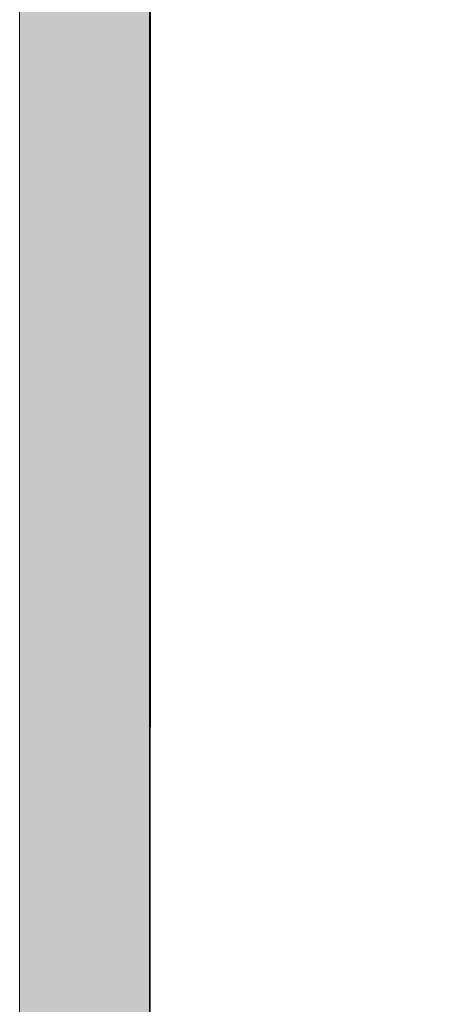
# Model space of a CAD drawing. Header units: metres. Extents: x 362935 to 596424, y 80601 to 172483.
# Tile 116 of 145: x 379021 to 379497, y 140826 to 141964. Entities that reach past the tile are written whole.
import ezdxf

# ---------------------------------------------------------------- set-up
doc = ezdxf.new("R2010")
doc.units = ezdxf.units.M
for name, color, linetype, lineweight in [('FALSE CEILING', 8, 'Continuous', 5), ('FURNITURE', 8, 'Continuous', 5), ('WALL 100', 8, 'Continuous', 5), ('WALLS', 8, 'Continuous', 5)]:
    doc.layers.add(name, color=color, linetype=linetype, lineweight=lineweight)

msp = doc.modelspace()

# ---------------------------------------------------------------- hatches: boundary and pattern name
at = {"layer": 'WALL 100', "true_color": 0x636466}
h = msp.add_hatch(color=251, dxfattribs=at)
h.dxf.hatch_style = 1
h.paths.add_polyline_path([(383542.5, 134921.2), (383542.5, 133721.9), (383442.5, 133721.9), (383442.5, 134921.2)])
h.paths.add_polyline_path([(383390.6, 133721.9), (382791.7, 133721.9), (382791.7, 133621.9), (383390.6, 133621.9)])
h.paths.add_polyline_path([(379020.6, 142812.4), (379171.9, 142837.8), (379170.6, 132692), (379020.6, 132692)])
h.paths.add_polyline_path([(382110.4, 139721.2), (382110.4, 139821.3), (382598.6, 139821.3), (382598.6, 139721.3)])
h.paths.add_polyline_path([(382698.6, 139971.3), (382698.6, 135784.5), (382598.6, 135784.5), (382598.6, 139971.3)])
h.paths.add_polyline_path([(379171.5, 139721.2), (379171.5, 139821.3), (381110.4, 139821.3), (381110.4, 139721.3)])
h.paths.add_polyline_path([(383470.6, 140862), (383470.6, 141625.2), (382698.6, 141455.1), (382698.6, 140821.3), (382598.6, 140821.3), (382598.6, 141535.1), (383620.6, 141764.8), (383620.6, 140862)])
h.paths.add_polyline_path([(388697.1, 145059.5), (388543.1, 145016.5), (387570.8, 132691.6), (387721.3, 132691.6)])

# ---------------------------------------------------------------- linework, layer by layer
at = {"layer": 'FALSE CEILING', "color": 18, "true_color": 0x000000}
msp.add_lwpolyline([(382598.6, 141535.1), (382598.6, 139821.3), (379171.5, 139821.3), (379171.9, 142837.8), (379319.3, 142861.8, 0.020729), (383300.3, 143574), (383470.6, 143611.9), (383470.6, 143571.5), (383620.6, 143571.5), (383620.6, 143646.5), (383739.1, 143673.5, 0.021462), (387773.6, 144792.8), (388428.2, 144982.7), (388085.1, 140635.5), (383764.1, 139665.4), (383764.1, 138928.8), (382698.6, 138928.8), (382698.6, 141455.1), (383470.6, 141625.2), (383470.6, 140712), (383620.6, 140712), (383620.6, 141764.8)], format="xyb", close=True, dxfattribs=at)
at = {"layer": 'FURNITURE'}
msp.add_lwpolyline([(380900.8, 139821.3), (380900.8, 140275.3), (379624.6, 140275.3), (379624.6, 142628.8), (379170.6, 142628.8), (379170.6, 139821.3)], close=True, dxfattribs=at)
at = {"layer": 'WALLS'}
msp.add_lwpolyline([(379020.6, 142812.4), (379171.9, 142837.8), (379170.6, 132692), (379020.6, 132692), (379020.6, 142812.4)], close=True, dxfattribs=at)

doc.saveas('drawing.dxf')
